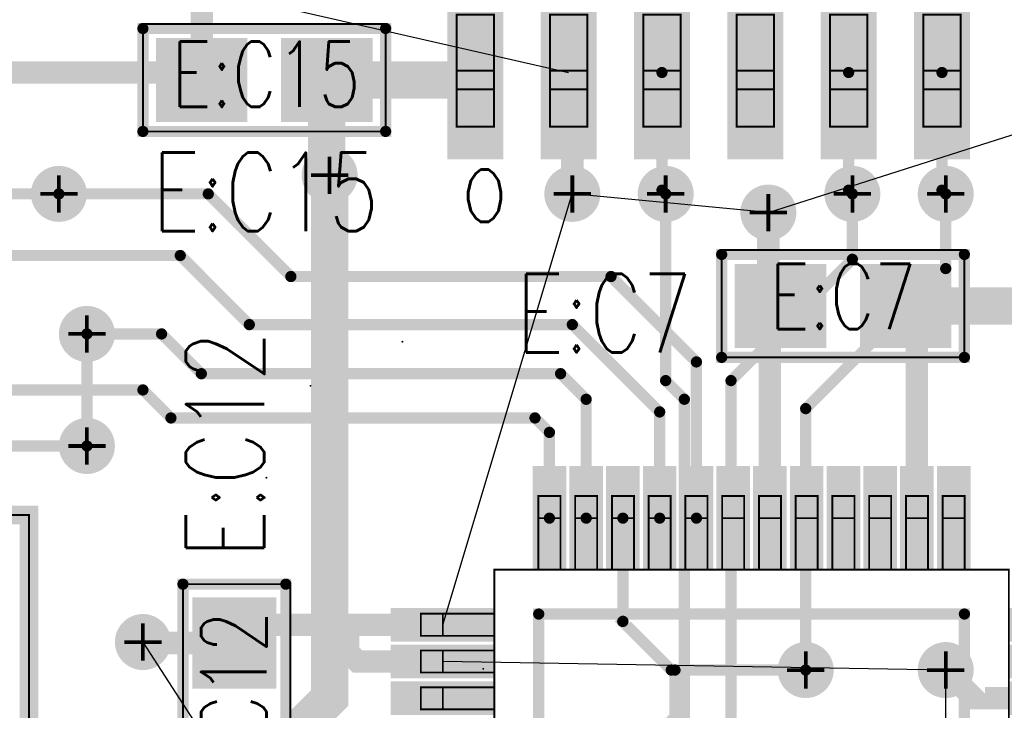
# Model space of a CAD drawing. Extents: x -7.2 to 18.3, y -5.6 to 10.9.
# Tile 33 of 112: x 3.073 to 3.601, y 0.499 to 0.869. Entities that reach past the tile are written whole.
import ezdxf
from ezdxf.enums import TextEntityAlignment as Align

# ---------------------------------------------------------------- set-up
doc = ezdxf.new("R2010")
doc.units = 0
for name, pattern in [('SIG_235', [2, 1, 1]), ('SIG_243', [2, 1, 1]), ('SIG_244', [2, 1, 1]), ('SIG_245', [2, 1, 1]), ('SIG_246', [2, 1, 1]), ('SIG_247', [2, 1, 1]), ('SIG_248', [2, 1, 1]), ('SIG_259', [2, 1, 1]), ('SIG_260', [2, 1, 1]), ('TRMIDX_1', [2, 1, 1]), ('TRMIDX_3', [2, 1, 1]), ('TRMIDX_5', [2, 1, 1]), ('TRMIDX_6', [2, 1, 1])]:
    doc.linetypes.add(name, pattern=pattern)
for name, color, linetype in [('ATTRIBUTE_123', 255, 'CONTINUOUS'), ('DIMENSION7_119', 254, 'CONTINUOUS'), ('DRIL_NPLTE_THRU_01', 16, 'CONTINUOUS'), ('DRIL_NPLTE_THRU_03', 146, 'CONTINUOUS'), ('DRIL_NPLTE_THRU_04', 176, 'CONTINUOUS'), ('DRIL_PLTE_THRU_01', 16, 'CONTINUOUS'), ('DRIL_PLTE_THRU_03', 146, 'CONTINUOUS'), ('DRIL_PLTE_THRU_04', 176, 'CONTINUOUS'), ('DRIL_SYMBOL', 254, 'CONTINUOUS'), ('LINK_00', 2, 'CONTINUOUS'), ('PADS_BOT', 5, 'CONTINUOUS'), ('PADS_INNER', 1, 'CONTINUOUS'), ('PADS_TOP', 1, 'CONTINUOUS'), ('PADS_XR_131', 3, 'CONTINUOUS'), ('PADS_XR_133', 254, 'CONTINUOUS'), ('PART_NAME_123', 255, 'CONTINUOUS'), ('PART_NAME_129', 2, 'CONTINUOUS'), ('PART_TOP_2DLINE_123', 255, 'CONTINUOUS'), ('PART_TOP_2DLINE_129', 2, 'CONTINUOUS'), ('TRACE_01', 1, 'CONTINUOUS'), ('TRACE_04', 5, 'CONTINUOUS'), ('VIAPTS', 56, 'CONTINUOUS')]:
    doc.layers.add(name, color=color, linetype=linetype)
doc.styles.add('W0$001', font='simplex', dxfattribs={"width": 0.75})
doc.styles.add('W0$006', font='simplex', dxfattribs={"width": 0.75})

# ---------------------------------------------------------------- blocks, each defined once
blk = doc.blocks.new('SMOOTH_0$01')
at = {"const_width": 0.005}
blk.add_lwpolyline([(-0.0025, 0, 1), (0.0025, 0, 1)], format="xyb", close=True, dxfattribs=at)
blk = doc.blocks.new('SMOOTH_0$001')
at = {"const_width": 0.0005}
blk.add_lwpolyline([(-0.00025, 0, 1), (0.00025, 0, 1)], format="xyb", close=True, dxfattribs=at)
blk = doc.blocks.new('PART_BODY_TOP_396')
at = {"layer": 'PART_TOP_2DLINE_123', "const_width": 0.01}
blk.add_lwpolyline([(-0.05, -0.05), (-0.05, 0.15), (0.65, 0.15), (0.65, -0.05), (-0.05, -0.05)], dxfattribs=at)
at = {"layer": 'PART_TOP_2DLINE_129', "const_width": 0.001}
blk.add_lwpolyline([(-0.05, -0.05), (-0.05, 0.15), (0.65, 0.15), (0.65, -0.05), (-0.05, -0.05)], dxfattribs=at)
at = {"layer": 'PART_TOP_2DLINE_123'}
blk.add_blockref('SMOOTH_0$01', (0.65, 0.15), dxfattribs=at)
at = {"layer": 'PART_TOP_2DLINE_129'}
blk.add_blockref('SMOOTH_0$001', (0.65, 0.15), dxfattribs=at)
blk = doc.blocks.new('SYM_TOP_69')
blk.add_blockref('PART_BODY_TOP_396', (0, 0))
blk = doc.blocks.new('PART_TOP_473')
blk.add_blockref('SYM_TOP_69', (0, 0))
blk = doc.blocks.new('SMOOTH_0$006')
at = {"const_width": 0.003}
blk.add_lwpolyline([(-0.0015, 0, 1), (0.0015, 0, 1)], format="xyb", close=True, dxfattribs=at)
blk = doc.blocks.new('PART_BODY_TOP_399')
at = {"layer": 'DIMENSION7_119', "linetype": 'TRMIDX_1', "const_width": 0.001}
blk.add_lwpolyline([(0.1437, -0.08465), (0.14373, -0.08465)], dxfattribs=at)
at = {"layer": 'DIMENSION7_119', "linetype": 'TRMIDX_5', "const_width": 0.001}
blk.add_lwpolyline([(0.25984, -0.18701), (0.25987, -0.18701)], dxfattribs=at)
at = {"layer": 'DIMENSION7_119', "linetype": 'TRMIDX_6', "const_width": 0.001}
blk.add_lwpolyline([(0.23622, -0.23622), (0.23625, -0.23622)], dxfattribs=at)
at = {"layer": 'DIMENSION7_119', "linetype": 'TRMIDX_3', "const_width": 0.001}
blk.add_lwpolyline([(0.18701, -0.25984), (0.18703, -0.25984)], dxfattribs=at)
at = {"layer": 'PART_TOP_2DLINE_123', "const_width": 0.006}
blk.add_lwpolyline([(-0.114, -0.114), (0.114, -0.114), (0.114, 0.114), (-0.105, 0.114), (-0.114, 0.105)], close=True, dxfattribs=at)
at = {"layer": 'PART_TOP_2DLINE_129', "const_width": 0.001}
for points in [[(-0.1378, -0.1378), (0.1378, -0.1378), (0.1378, 0.1378), (-0.1378, 0.1378)], [(0.17717, -0.06299), (0.1378, -0.06299), (0.1378, -0.0748), (0.17717, -0.0748)], [(0.16535, -0.06299), (0.1378, -0.06299), (0.1378, -0.0748), (0.16535, -0.0748)], [(0.17717, -0.08268), (0.1378, -0.08268), (0.1378, -0.09449), (0.17717, -0.09449)], [(0.16535, -0.08268), (0.1378, -0.08268), (0.1378, -0.09449), (0.16535, -0.09449)], [(0.17717, -0.10236), (0.1378, -0.10236), (0.1378, -0.11417), (0.17717, -0.11417)], [(0.16535, -0.10236), (0.1378, -0.10236), (0.1378, -0.11417), (0.16535, -0.11417)], [(-0.11417, -0.1378), (-0.11417, -0.17717), (-0.10236, -0.17717), (-0.10236, -0.1378)], [(-0.10236, -0.16535), (-0.10236, -0.1378), (-0.11417, -0.1378), (-0.11417, -0.16535)], [(-0.09449, -0.1378), (-0.09449, -0.17717), (-0.08268, -0.17717), (-0.08268, -0.1378)], [(-0.08268, -0.16535), (-0.08268, -0.1378), (-0.09449, -0.1378), (-0.09449, -0.16535)], [(-0.0748, -0.1378), (-0.0748, -0.17717), (-0.06299, -0.17717), (-0.06299, -0.1378)], [(-0.06299, -0.16535), (-0.06299, -0.1378), (-0.0748, -0.1378), (-0.0748, -0.16535)], [(-0.05512, -0.1378), (-0.05512, -0.17717), (-0.04331, -0.17717), (-0.04331, -0.1378)], [(-0.04331, -0.16535), (-0.04331, -0.1378), (-0.05512, -0.1378), (-0.05512, -0.16535)], [(-0.03543, -0.1378), (-0.03543, -0.17717), (-0.02362, -0.17717), (-0.02362, -0.1378)], [(-0.02362, -0.16535), (-0.02362, -0.1378), (-0.03543, -0.1378), (-0.03543, -0.16535)], [(-0.01575, -0.1378), (-0.01575, -0.17717), (-0.00394, -0.17717), (-0.00394, -0.1378)], [(-0.00394, -0.16535), (-0.00394, -0.1378), (-0.01575, -0.1378), (-0.01575, -0.16535)], [(0.00394, -0.1378), (0.00394, -0.17717), (0.01575, -0.17717), (0.01575, -0.1378)], [(0.01575, -0.16535), (0.01575, -0.1378), (0.00394, -0.1378), (0.00394, -0.16535)], [(0.02362, -0.1378), (0.02362, -0.17717), (0.03543, -0.17717), (0.03543, -0.1378)], [(0.03543, -0.16535), (0.03543, -0.1378), (0.02362, -0.1378), (0.02362, -0.16535)], [(0.04331, -0.1378), (0.04331, -0.17717), (0.05512, -0.17717), (0.05512, -0.1378)], [(0.05512, -0.16535), (0.05512, -0.1378), (0.04331, -0.1378), (0.04331, -0.16535)], [(0.06299, -0.1378), (0.06299, -0.17717), (0.0748, -0.17717), (0.0748, -0.1378)], [(0.0748, -0.16535), (0.0748, -0.1378), (0.06299, -0.1378), (0.06299, -0.16535)], [(0.08268, -0.1378), (0.08268, -0.17717), (0.09449, -0.17717), (0.09449, -0.1378)], [(0.09449, -0.16535), (0.09449, -0.1378), (0.08268, -0.1378), (0.08268, -0.16535)], [(0.10236, -0.1378), (0.10236, -0.17717), (0.11417, -0.17717), (0.11417, -0.1378)], [(0.11417, -0.16535), (0.11417, -0.1378), (0.10236, -0.1378), (0.10236, -0.16535)]]:
    blk.add_lwpolyline(points, close=True, dxfattribs=at)
at = {"layer": 'DIMENSION7_119'}
for p in [(0.1437, -0.08465), (0.14373, -0.08465), (0.25984, -0.18701), (0.25987, -0.18701), (0.23622, -0.23622), (0.23625, -0.23622), (0.18701, -0.25984), (0.18703, -0.25984)]:
    blk.add_blockref('SMOOTH_0$001', p, dxfattribs=at)
at = {"layer": 'PART_TOP_2DLINE_123'}
for p in [(-0.114, -0.114), (0.114, -0.114)]:
    blk.add_blockref('SMOOTH_0$006', p, dxfattribs=at)
at = {"layer": 'PART_TOP_2DLINE_129'}
for p in [(0.1378, -0.06299), (0.1378, -0.06299), (0.16535, -0.06299), (0.17717, -0.06299), (0.1378, -0.0748), (0.1378, -0.0748), (0.16535, -0.0748), (0.17717, -0.0748), (0.1378, -0.08268), (0.1378, -0.08268), (0.16535, -0.08268), (0.17717, -0.08268), (0.1378, -0.09449), (0.1378, -0.09449), (0.16535, -0.09449), (0.17717, -0.09449), (0.1378, -0.10236), (0.1378, -0.10236), (0.16535, -0.10236), (0.17717, -0.10236), (0.1378, -0.11417), (0.1378, -0.11417), (0.16535, -0.11417), (0.17717, -0.11417), (-0.11417, -0.1378), (-0.11417, -0.1378), (-0.10236, -0.1378), (-0.10236, -0.1378), (-0.09449, -0.1378), (-0.09449, -0.1378), (-0.08268, -0.1378), (-0.08268, -0.1378), (-0.0748, -0.1378), (-0.0748, -0.1378), (-0.06299, -0.1378), (-0.06299, -0.1378), (-0.05512, -0.1378), (-0.05512, -0.1378), (-0.04331, -0.1378), (-0.04331, -0.1378), (-0.03543, -0.1378), (-0.03543, -0.1378), (-0.02362, -0.1378), (-0.02362, -0.1378), (-0.01575, -0.1378), (-0.01575, -0.1378), (-0.00394, -0.1378), (-0.00394, -0.1378), (0.00394, -0.1378), (0.00394, -0.1378), (0.01575, -0.1378), (0.01575, -0.1378), (0.02362, -0.1378), (0.02362, -0.1378), (0.03543, -0.1378), (0.03543, -0.1378), (0.04331, -0.1378), (0.04331, -0.1378), (0.05512, -0.1378), (0.05512, -0.1378), (0.06299, -0.1378), (0.06299, -0.1378), (0.0748, -0.1378), (0.0748, -0.1378), (0.08268, -0.1378), (0.08268, -0.1378), (0.09449, -0.1378), (0.09449, -0.1378), (0.10236, -0.1378), (0.10236, -0.1378), (0.11417, -0.1378), (0.11417, -0.1378), (0.1378, -0.1378), (-0.11417, -0.16535), (-0.10236, -0.16535), (-0.09449, -0.16535), (-0.08268, -0.16535), (-0.0748, -0.16535), (-0.06299, -0.16535), (-0.05512, -0.16535), (-0.04331, -0.16535), (-0.03543, -0.16535), (-0.02362, -0.16535), (-0.01575, -0.16535), (-0.00394, -0.16535), (0.00394, -0.16535), (0.01575, -0.16535), (0.02362, -0.16535), (0.03543, -0.16535), (0.04331, -0.16535), (0.05512, -0.16535), (0.06299, -0.16535), (0.0748, -0.16535), (0.08268, -0.16535), (0.09449, -0.16535), (0.10236, -0.16535), (0.11417, -0.16535), (-0.11417, -0.17717), (-0.10236, -0.17717), (-0.09449, -0.17717), (-0.08268, -0.17717), (-0.0748, -0.17717), (-0.06299, -0.17717), (-0.05512, -0.17717), (-0.04331, -0.17717), (-0.03543, -0.17717), (-0.02362, -0.17717), (-0.01575, -0.17717), (-0.00394, -0.17717), (0.00394, -0.17717), (0.01575, -0.17717), (0.02362, -0.17717), (0.03543, -0.17717), (0.04331, -0.17717), (0.05512, -0.17717), (0.06299, -0.17717), (0.0748, -0.17717), (0.08268, -0.17717), (0.09449, -0.17717), (0.10236, -0.17717), (0.11417, -0.17717)]:
    blk.add_blockref('SMOOTH_0$001', p, dxfattribs=at)
blk = doc.blocks.new('DRIL_HOLE_0')
blk.add_lwpolyline([(0, 0, 1), (0, 0, 1)], format="xyb", close=True)
blk = doc.blocks.new('PAD_1')
blk.add_lwpolyline([(0, 0, 1), (0, 0, 1)], format="xyb", close=True)
blk = doc.blocks.new('PAD_146')
at = {"const_width": 0.018}
blk.add_lwpolyline([(-0.028, 0), (0.028, 0)], dxfattribs=at)
blk = doc.blocks.new('PAD_147')
at = {"const_width": 0.012}
blk.add_lwpolyline([(-0.025, 0), (0.025, 0)], dxfattribs=at)
blk = doc.blocks.new('STK_TOP_85')
at = {"layer": 'DRIL_NPLTE_THRU_01'}
blk.add_blockref('DRIL_HOLE_0', (0, 0), dxfattribs=at)
at = {"layer": 'DRIL_NPLTE_THRU_03'}
blk.add_blockref('DRIL_HOLE_0', (0, 0), dxfattribs=at)
at = {"layer": 'DRIL_NPLTE_THRU_04'}
blk.add_blockref('DRIL_HOLE_0', (0, 0), dxfattribs=at)
at = {"layer": 'PADS_BOT'}
blk.add_blockref('PAD_1', (0, 0), dxfattribs=at)
at = {"layer": 'PADS_INNER'}
blk.add_blockref('PAD_1', (0, 0), dxfattribs=at)
at = {"layer": 'PADS_TOP'}
blk.add_blockref('PAD_147', (0, 0), dxfattribs=at)
at = {"layer": 'PADS_XR_131'}
blk.add_blockref('PAD_146', (0, 0), dxfattribs=at)
at = {"layer": 'PADS_XR_133'}
blk.add_blockref('PAD_147', (0, 0), dxfattribs=at)
blk = doc.blocks.new('STK_TOP_86')
at = {"layer": 'DRIL_NPLTE_THRU_01'}
blk.add_blockref('DRIL_HOLE_0', (0, 0), dxfattribs=at)
at = {"layer": 'DRIL_NPLTE_THRU_03'}
blk.add_blockref('DRIL_HOLE_0', (0, 0), dxfattribs=at)
at = {"layer": 'DRIL_NPLTE_THRU_04'}
blk.add_blockref('DRIL_HOLE_0', (0, 0), dxfattribs=at)
at = {"layer": 'PADS_BOT'}
blk.add_blockref('PAD_1', (0, 0), dxfattribs=at)
at = {"layer": 'PADS_INNER'}
blk.add_blockref('PAD_1', (0, 0), dxfattribs=at)
at = {"layer": 'PADS_TOP', "rotation": 90}
blk.add_blockref('PAD_147', (0, 0), dxfattribs=at)
at = {"layer": 'PADS_XR_131', "rotation": 90}
blk.add_blockref('PAD_146', (0, 0), dxfattribs=at)
at = {"layer": 'PADS_XR_133', "rotation": 90}
blk.add_blockref('PAD_147', (0, 0), dxfattribs=at)
blk = doc.blocks.new('SYM_TOP_72')
for name, p in [('PART_BODY_TOP_399', (0, 0)), ('STK_TOP_85', (-0.16535, -0.0689)), ('STK_TOP_85', (0.16535, -0.0689)), ('STK_TOP_85', (-0.16535, -0.08858)), ('STK_TOP_85', (0.16535, -0.08858)), ('STK_TOP_85', (-0.16535, -0.10827)), ('STK_TOP_85', (0.16535, -0.10827)), ('STK_TOP_86', (-0.10827, -0.16535)), ('STK_TOP_86', (-0.08858, -0.16535)), ('STK_TOP_86', (-0.0689, -0.16535)), ('STK_TOP_86', (-0.04921, -0.16535)), ('STK_TOP_86', (-0.02953, -0.16535)), ('STK_TOP_86', (-0.00984, -0.16535)), ('STK_TOP_86', (0.00984, -0.16535)), ('STK_TOP_86', (0.02953, -0.16535)), ('STK_TOP_86', (0.04921, -0.16535)), ('STK_TOP_86', (0.0689, -0.16535)), ('STK_TOP_86', (0.08858, -0.16535)), ('STK_TOP_86', (0.10827, -0.16535))]:
    blk.add_blockref(name, p)
blk = doc.blocks.new('PART_TOP_477')
blk.add_blockref('SYM_TOP_72', (0, 0))
blk = doc.blocks.new('PART_BODY_TOP_402')
at = {"layer": 'PART_TOP_2DLINE_129', "const_width": 0.001}
for points in [[(-0.185, -0.15), (-0.185, -0.21), (-0.165, -0.21), (-0.165, -0.15)], [(-0.135, -0.15), (-0.135, -0.21), (-0.115, -0.21), (-0.115, -0.15)], [(-0.085, -0.15), (-0.085, -0.21), (-0.065, -0.21), (-0.065, -0.15)], [(-0.035, -0.15), (-0.035, -0.21), (-0.015, -0.21), (-0.015, -0.15)], [(0.015, -0.15), (0.015, -0.21), (0.035, -0.21), (0.035, -0.15)], [(0.065, -0.15), (0.065, -0.21), (0.085, -0.21), (0.085, -0.15)], [(-0.185, -0.18), (-0.165, -0.18), (-0.165, -0.19), (-0.185, -0.19)], [(-0.135, -0.18), (-0.115, -0.18), (-0.115, -0.19), (-0.135, -0.19)], [(-0.085, -0.18), (-0.065, -0.18), (-0.065, -0.19), (-0.085, -0.19)], [(-0.035, -0.18), (-0.015, -0.18), (-0.015, -0.19), (-0.035, -0.19)], [(0.015, -0.18), (0.035, -0.18), (0.035, -0.19), (0.015, -0.19)], [(0.065, -0.18), (0.085, -0.18), (0.085, -0.19), (0.065, -0.19)]]:
    blk.add_lwpolyline(points, close=True, dxfattribs=at)
at = {"layer": 'PART_TOP_2DLINE_129'}
for p in [(-0.185, -0.18), (-0.165, -0.18), (-0.135, -0.18), (-0.115, -0.18), (-0.085, -0.18), (-0.065, -0.18), (-0.035, -0.18), (-0.015, -0.18), (0.015, -0.18), (0.035, -0.18), (0.065, -0.18), (0.085, -0.18), (-0.185, -0.19), (-0.165, -0.19), (-0.135, -0.19), (-0.115, -0.19), (-0.085, -0.19), (-0.065, -0.19), (-0.035, -0.19), (-0.015, -0.19), (0.015, -0.19), (0.035, -0.19), (0.065, -0.19), (0.085, -0.19), (-0.185, -0.21), (-0.165, -0.21), (-0.135, -0.21), (-0.115, -0.21), (-0.085, -0.21), (-0.065, -0.21), (-0.035, -0.21), (-0.015, -0.21), (0.015, -0.21), (0.035, -0.21), (0.065, -0.21), (0.085, -0.21)]:
    blk.add_blockref('SMOOTH_0$001', p, dxfattribs=at)
blk = doc.blocks.new('PAD_148')
at = {"const_width": 0.03}
blk.add_lwpolyline([(-0.0465, 0), (0.0465, 0)], dxfattribs=at)
blk = doc.blocks.new('PAD_149')
at = {"const_width": 0.024}
blk.add_lwpolyline([(-0.0435, 0), (0.0435, 0)], dxfattribs=at)
blk = doc.blocks.new('STK_TOP_88')
at = {"layer": 'DRIL_NPLTE_THRU_01'}
blk.add_blockref('DRIL_HOLE_0', (0, 0), dxfattribs=at)
at = {"layer": 'DRIL_NPLTE_THRU_03'}
blk.add_blockref('DRIL_HOLE_0', (0, 0), dxfattribs=at)
at = {"layer": 'DRIL_NPLTE_THRU_04'}
blk.add_blockref('DRIL_HOLE_0', (0, 0), dxfattribs=at)
at = {"layer": 'PADS_BOT'}
blk.add_blockref('PAD_1', (0, 0), dxfattribs=at)
at = {"layer": 'PADS_INNER'}
blk.add_blockref('PAD_1', (0, 0), dxfattribs=at)
at = {"layer": 'PADS_TOP', "rotation": 90}
blk.add_blockref('PAD_149', (0, 0), dxfattribs=at)
at = {"layer": 'PADS_XR_131', "rotation": 90}
blk.add_blockref('PAD_148', (0, 0), dxfattribs=at)
at = {"layer": 'PADS_XR_133', "rotation": 90}
blk.add_blockref('PAD_149', (0, 0), dxfattribs=at)
blk = doc.blocks.new('SYM_TOP_75')
for name, p in [('PART_BODY_TOP_402', (0, 0)), ('STK_TOP_88', (-0.175, -0.181)), ('STK_TOP_88', (-0.125, -0.181)), ('STK_TOP_88', (-0.075, -0.181)), ('STK_TOP_88', (-0.025, -0.181)), ('STK_TOP_88', (0.025, -0.181)), ('STK_TOP_88', (0.075, -0.181))]:
    blk.add_blockref(name, p)
blk = doc.blocks.new('PART_TOP_480')
blk.add_blockref('SYM_TOP_75', (0, 0))
at = {"layer": 'ATTRIBUTE_123', "style": 'W0$006', "width": 0.75}
blk.add_text('o', height=0.042, dxfattribs=at).set_placement((-0.17, -0.24), align=Align.MIDDLE_CENTER)
blk = doc.blocks.new('PART_BODY_TOP_404')
at = {"layer": 'PART_TOP_2DLINE_123', "const_width": 0.006}
blk.add_lwpolyline([(-0.065, -0.02756), (0.065, -0.02756), (0.065, 0.02756), (-0.065, 0.02756)], close=True, dxfattribs=at)
at = {"layer": 'PART_TOP_2DLINE_129', "const_width": 0.001}
blk.add_lwpolyline([(-0.065, -0.03), (0.065, -0.03), (0.065, 0.02756), (-0.065, 0.02756)], close=True, dxfattribs=at)
at = {"layer": 'PART_TOP_2DLINE_123'}
for p in [(-0.065, 0.02756), (0.065, 0.02756), (-0.065, -0.02756), (0.065, -0.02756)]:
    blk.add_blockref('SMOOTH_0$006', p, dxfattribs=at)
at = {"layer": 'PART_TOP_2DLINE_129'}
for p in [(-0.065, 0.02756), (0.065, 0.02756), (-0.065, -0.03), (0.065, -0.03)]:
    blk.add_blockref('SMOOTH_0$001', p, dxfattribs=at)
blk = doc.blocks.new('PAD_46')
at = {"const_width": 0.045}
blk.add_lwpolyline([(-0.0245, 0), (0.0245, 0)], dxfattribs=at)
blk = doc.blocks.new('PAD_47')
at = {"const_width": 0.039}
blk.add_lwpolyline([(-0.0215, 0), (0.0215, 0)], dxfattribs=at)
blk = doc.blocks.new('STK_TOP_14')
at = {"layer": 'DRIL_PLTE_THRU_01'}
blk.add_blockref('DRIL_HOLE_0', (0, 0), dxfattribs=at)
at = {"layer": 'DRIL_PLTE_THRU_03'}
blk.add_blockref('DRIL_HOLE_0', (0, 0), dxfattribs=at)
at = {"layer": 'DRIL_PLTE_THRU_04'}
blk.add_blockref('DRIL_HOLE_0', (0, 0), dxfattribs=at)
at = {"layer": 'PADS_BOT'}
blk.add_blockref('PAD_1', (0, 0), dxfattribs=at)
at = {"layer": 'PADS_INNER'}
blk.add_blockref('PAD_1', (0, 0), dxfattribs=at)
at = {"layer": 'PADS_TOP'}
blk.add_blockref('PAD_47', (0, 0), dxfattribs=at)
at = {"layer": 'PADS_XR_131'}
blk.add_blockref('PAD_46', (0, 0), dxfattribs=at)
at = {"layer": 'PADS_XR_133'}
blk.add_blockref('PAD_47', (0, 0), dxfattribs=at)
blk = doc.blocks.new('SYM_TOP_77')
for name, p in [('PART_BODY_TOP_404', (0, 0)), ('STK_TOP_14', (-0.0335, 0)), ('STK_TOP_14', (0.0335, 0))]:
    blk.add_blockref(name, p)
blk = doc.blocks.new('PART_TOP_485')
blk.add_blockref('SYM_TOP_77', (0, 0))
at = {"layer": 'PART_NAME_123', "style": 'W0$006', "width": 0.75}
blk.add_text('E:C12', height=0.042, dxfattribs=at).set_placement((0.079, -0.016))
at = {"layer": 'PART_NAME_129', "style": 'W0$001', "width": 0.75}
blk.add_text('E:C12', height=0.035, dxfattribs=at).set_placement((0, 0.00033), align=Align.MIDDLE_CENTER)
blk = doc.blocks.new('PART_TOP_487')
blk.add_blockref('SYM_TOP_77', (0, 0))
at = {"layer": 'PART_NAME_123', "style": 'W0$006', "width": 0.75}
blk.add_text('E:C15', height=0.042, rotation=180, dxfattribs=at).set_placement((0.0601, 0.0809))
at = {"layer": 'PART_NAME_129', "style": 'W0$001', "width": 0.75}
blk.add_text('E:C15', height=0.035, rotation=180, dxfattribs=at).set_placement((-0.0009, -0.0031), align=Align.MIDDLE_CENTER)
blk = doc.blocks.new('PART_TOP_497')
blk.add_blockref('SYM_TOP_77', (0, 0))
at = {"layer": 'PART_NAME_123', "style": 'W0$006', "width": 0.75}
blk.add_text('E:C7', height=0.042, rotation=180, dxfattribs=at).set_placement((0.1751, 0.0249))
at = {"layer": 'PART_NAME_129', "style": 'W0$001', "width": 0.75}
blk.add_text('E:C7', height=0.035, rotation=180, dxfattribs=at).set_placement((0.0001, -0.0051), align=Align.MIDDLE_CENTER)
blk = doc.blocks.new('SMOOTH_0$012')
at = {"const_width": 0.006}
blk.add_lwpolyline([(-0.003, 0, 1), (0.003, 0, 1)], format="xyb", close=True, dxfattribs=at)
blk = doc.blocks.new('SMOOTH_0$02')
at = {"const_width": 0.01}
blk.add_lwpolyline([(-0.005, 0, 1), (0.005, 0, 1)], format="xyb", close=True, dxfattribs=at)
blk = doc.blocks.new('DRIL_SYMBOL_0$013')
at = {"layer": 'DRIL_SYMBOL', "const_width": 0.002}
for points in [[(0, -0.01), (0, 0.01)], [(-0.01, 0), (0.01, 0)]]:
    blk.add_lwpolyline(points, dxfattribs=at)
blk = doc.blocks.new('DRIL_HOLE_0$013')
at = {"const_width": 0.0065}
blk.add_lwpolyline([(-0.00325, 0, 1), (0.00325, 0, 1)], format="xyb", close=True, dxfattribs=at)
blk.add_blockref('DRIL_SYMBOL_0$013', (0, 0))
blk = doc.blocks.new('PAD_190')
at = {"const_width": 0.015}
blk.add_lwpolyline([(0, -0.0075, 1), (0, 0.0075, 1)], format="xyb", close=True, dxfattribs=at)
blk = doc.blocks.new('STK_TOP_5')
at = {"layer": 'DRIL_PLTE_THRU_01'}
blk.add_blockref('DRIL_HOLE_0$013', (0, 0), dxfattribs=at)
at = {"layer": 'DRIL_PLTE_THRU_03'}
blk.add_blockref('DRIL_HOLE_0$013', (0, 0), dxfattribs=at)
at = {"layer": 'DRIL_PLTE_THRU_04'}
blk.add_blockref('DRIL_HOLE_0$013', (0, 0), dxfattribs=at)
at = {"layer": 'PADS_BOT'}
blk.add_blockref('PAD_190', (0, 0), dxfattribs=at)
at = {"layer": 'PADS_INNER'}
blk.add_blockref('PAD_190', (0, 0), dxfattribs=at)
at = {"layer": 'PADS_TOP'}
blk.add_blockref('PAD_190', (0, 0), dxfattribs=at)
blk = doc.blocks.new('SYM_TOP_3')
blk.add_blockref('STK_TOP_5', (0, 0))

msp = doc.modelspace()

# ---------------------------------------------------------------- linework, layer by layer
at = {"layer": 'LINK_00', "linetype": 'SIG_235'}
for p, q in [((3.1702, 0.8859), (3.3672, 0.8409)), ((3.4742, 0.7659), (3.7092, 0.8409)), ((3.29985, 0.54517), (3.3692, 0.7759)), ((3.4742, 0.7659), (3.3692, 0.7759)), ((3.1392, 0.5359), (3.2492, 0.3659)), ((3.5692, 0.5209), (3.29985, 0.52548)), ((3.5692, 0.4709), (3.5692, 0.5209))]:
    msp.add_line(p, q, dxfattribs=at)
at = {"layer": 'TRACE_01', "linetype": 'SIG_246'}
for points, const_width in [([(3.3172, 0.8409), (3.3172, 0.921), (3.3322, 0.936)], 0.02), ([(3.2377, 0.8369), (3.3132, 0.8369), (3.3172, 0.8409)], 0.02), ([(3.5477, 0.7159), (3.6242, 0.7159), (3.6242, 0.7609), (3.6172, 0.7659), (3.6172, 0.8409)], 0.02), ([(3.2392, 0.7859), (3.2377, 0.7874), (3.2377, 0.8369)], 0.02), ([(3.55378, 0.70982), (3.5477, 0.7159)], 0.02), ([(3.55378, 0.60225), (3.55378, 0.70982)], 0.012)]:
    msp.add_lwpolyline(points, dxfattribs=dict(at, const_width=const_width))
at = {"layer": 'TRACE_01', "linetype": 'SIG_235', "const_width": 0.012}
for points in [[(3.1707, 0.8369), (3.1707, 0.8854), (3.1702, 0.8859)], [(3.1707, 0.8369), (3.1667, 0.8409), (3.0392, 0.8409)], [(3.3692, 0.7759), (3.3692, 0.8409), (3.3672, 0.8409)], [(3.4807, 0.7159), (3.4742, 0.7159), (3.4742, 0.7659)], [(3.47504, 0.60225), (3.47504, 0.71024), (3.4807, 0.7159)], [(3.1882, 0.5354), (3.19797, 0.54517), (3.2492, 0.54517)], [(3.29985, 0.52548), (3.2542, 0.52548), (3.2492, 0.53048), (3.2492, 0.54517), (3.29985, 0.54517)], [(3.29985, 0.54517), (3.2492, 0.54517)], [(3.1882, 0.5354), (3.1397, 0.5354), (3.1392, 0.5359)], [(3.63055, 0.5058), (3.5842, 0.5058), (3.5842, 0.5059), (3.5692, 0.5209)]]:
    msp.add_lwpolyline(points, dxfattribs=at)
at = {"layer": 'TRACE_01', "linetype": 'SIG_260', "const_width": 0.006}
msp.add_lwpolyline([(3.4192, 0.7759), (3.4172, 0.7779), (3.4172, 0.8409)], dxfattribs=at)
at = {"layer": 'TRACE_01', "linetype": 'SIG_259', "const_width": 0.006}
msp.add_lwpolyline([(3.5192, 0.7759), (3.5172, 0.7779), (3.5172, 0.8409)], dxfattribs=at)
at = {"layer": 'TRACE_01', "linetype": 'SIG_247', "const_width": 0.006}
for points in [[(3.5692, 0.7759), (3.5672, 0.7779), (3.5672, 0.8409)], [(3.3092, 0.2809), (3.3492, 0.3209), (3.3492, 0.4209), (3.4242, 0.4959), (3.4242, 0.5209), (3.4222, 0.5209), (3.3962, 0.5469), (3.3963, 0.547), (3.3963, 0.60225)], [(3.3492, 0.3209), (3.3492, 0.4209), (3.4242, 0.4959), (3.4242, 0.5209), (3.4942, 0.5209)]]:
    msp.add_lwpolyline(points, dxfattribs=at)
at = {"layer": 'TRACE_01', "linetype": 'SIG_244', "const_width": 0.006}
msp.add_lwpolyline([(3.43567, 0.60225), (3.43567, 0.6859), (3.38994, 0.73164), (3.21846, 0.73164), (3.1742, 0.7759), (3.0942, 0.7759)], dxfattribs=at)
at = {"layer": 'TRACE_01', "linetype": 'SIG_243', "const_width": 0.006}
msp.add_lwpolyline([(3.41599, 0.60225), (3.41599, 0.65911), (3.3692, 0.7059), (3.1962, 0.7059), (3.1592, 0.7429), (2.9652, 0.7429), (2.9392, 0.7689)], dxfattribs=at)
at = {"layer": 'TRACE_01', "linetype": 'SIG_245', "const_width": 0.006}
for points in [[(3.37662, 0.60225), (3.37662, 0.6659), (3.36291, 0.67961), (3.17049, 0.67961), (3.1492, 0.7009), (3.1092, 0.7009)], [(2.7892, 0.6409), (3.1092, 0.6409)]]:
    msp.add_lwpolyline(points, dxfattribs=at)
at = {"layer": 'TRACE_01', "linetype": 'SIG_248', "const_width": 0.006}
msp.add_lwpolyline([(3.35693, 0.60225), (3.35693, 0.64817), (3.3492, 0.6559), (3.1542, 0.6559), (3.1392, 0.6709), (2.9742, 0.6709)], dxfattribs=at)
at = {"layer": 'TRACE_04', "linetype": 'SIG_244', "const_width": 0.006}
msp.add_lwpolyline([(2.8392, 0.7159), (2.8392, 0.7709), (2.8742, 0.8059), (2.9842, 0.8059), (3.0142, 0.7759), (3.0942, 0.7759)], dxfattribs=at)
at = {"layer": 'TRACE_04', "linetype": 'SIG_246', "const_width": 0.02}
msp.add_lwpolyline([(3.1442, 0.4709), (3.2042, 0.4709), (3.2392, 0.5059), (3.2392, 0.7859)], dxfattribs=at)
at = {"layer": 'TRACE_04', "linetype": 'SIG_260', "const_width": 0.006}
msp.add_lwpolyline([(3.4192, 0.7759), (3.4192, 0.6759), (3.4292, 0.6659), (3.4292, 0.3959)], dxfattribs=at)
at = {"layer": 'TRACE_04', "linetype": 'SIG_259', "const_width": 0.006}
for points in [[(3.4542, 0.6759), (3.5192, 0.7409), (3.5192, 0.7759)], [(3.4542, 0.6759), (3.4542, 0.4659), (3.4792, 0.4409)]]:
    msp.add_lwpolyline(points, dxfattribs=at)
at = {"layer": 'TRACE_04', "linetype": 'SIG_247', "const_width": 0.006}
msp.add_lwpolyline([(3.4942, 0.5209), (3.4942, 0.6609), (3.5692, 0.7359), (3.5692, 0.7759)], dxfattribs=at)
at = {"layer": 'TRACE_04', "linetype": 'SIG_245', "const_width": 0.006}
msp.add_lwpolyline([(3.1092, 0.6409), (3.1092, 0.7009)], dxfattribs=at)

# ---------------------------------------------------------------- block references
for name, p in [('PART_TOP_480', (3.4922, 1.0219)), ('PART_TOP_473', (2.4282, 0.4539))]:
    msp.add_blockref(name, p)
for name, p, rotation in [('PART_TOP_487', (3.2042, 0.8369), 180), ('PART_TOP_497', (3.5142, 0.7159), 180), ('PART_TOP_477', (3.4652, 0.4369), 180), ('PART_TOP_485', (3.1882, 0.5019), 90)]:
    msp.add_blockref(name, p, dxfattribs=dict(rotation=rotation))
at = {"layer": 'TRACE_01'}
for name, p in [('SMOOTH_0$02', (3.3172, 0.8409)), ('SMOOTH_0$02', (3.3172, 0.8409)), ('SMOOTH_0$012', (3.1667, 0.8409)), ('SMOOTH_0$02', (3.2377, 0.8369)), ('SMOOTH_0$02', (3.2377, 0.8369)), ('SMOOTH_0$02', (3.3132, 0.8369)), ('SMOOTH_0$012', (3.3672, 0.8409)), ('SMOOTH_0$012', (3.3692, 0.8409)), ('SMOOTH_0$006', (3.4172, 0.8409)), ('SMOOTH_0$006', (3.5172, 0.8409)), ('SMOOTH_0$006', (3.5672, 0.8409)), ('SMOOTH_0$012', (3.1707, 0.8369)), ('SMOOTH_0$012', (3.1707, 0.8369)), ('SMOOTH_0$02', (3.2377, 0.7874)), ('SMOOTH_0$02', (3.2392, 0.7859)), ('SMOOTH_0$012', (3.3692, 0.7759)), ('SMOOTH_0$006', (3.4172, 0.7779)), ('SMOOTH_0$006', (3.5172, 0.7779)), ('SMOOTH_0$006', (3.5672, 0.7779)), ('SMOOTH_0$006', (3.0942, 0.7759)), ('SMOOTH_0$006', (3.1742, 0.7759)), ('SMOOTH_0$006', (3.4192, 0.7759)), ('SMOOTH_0$006', (3.5192, 0.7759)), ('SMOOTH_0$006', (3.5692, 0.7759)), ('SMOOTH_0$012', (3.4742, 0.7659)), ('SMOOTH_0$006', (3.1592, 0.7429)), ('SMOOTH_0$006', (3.21846, 0.73164)), ('SMOOTH_0$006', (3.38994, 0.73164)), ('SMOOTH_0$02', (3.5477, 0.7159)), ('SMOOTH_0$02', (3.5477, 0.7159)), ('SMOOTH_0$012', (3.4742, 0.7159)), ('SMOOTH_0$012', (3.4807, 0.7159)), ('SMOOTH_0$012', (3.4807, 0.7159)), ('SMOOTH_0$02', (3.55378, 0.70982)), ('SMOOTH_0$012', (3.47504, 0.71024)), ('SMOOTH_0$012', (3.55378, 0.70982)), ('SMOOTH_0$006', (3.1962, 0.7059)), ('SMOOTH_0$006', (3.3692, 0.7059)), ('SMOOTH_0$006', (3.1092, 0.7009)), ('SMOOTH_0$006', (3.1492, 0.7009)), ('SMOOTH_0$006', (3.43567, 0.6859)), ('SMOOTH_0$006', (3.17049, 0.67961)), ('SMOOTH_0$006', (3.36291, 0.67961)), ('SMOOTH_0$006', (3.1392, 0.6709)), ('SMOOTH_0$006', (3.37662, 0.6659)), ('SMOOTH_0$006', (3.41599, 0.65911)), ('SMOOTH_0$006', (3.1542, 0.6559)), ('SMOOTH_0$006', (3.3492, 0.6559)), ('SMOOTH_0$006', (3.35693, 0.64817)), ('SMOOTH_0$006', (3.1092, 0.6409)), ('SMOOTH_0$012', (3.47504, 0.60225)), ('SMOOTH_0$012', (3.55378, 0.60225)), ('SMOOTH_0$006', (3.35693, 0.60225)), ('SMOOTH_0$006', (3.37662, 0.60225)), ('SMOOTH_0$006', (3.3963, 0.60225)), ('SMOOTH_0$006', (3.41599, 0.60225)), ('SMOOTH_0$006', (3.43567, 0.60225)), ('SMOOTH_0$012', (3.19797, 0.54517)), ('SMOOTH_0$012', (3.2492, 0.54517)), ('SMOOTH_0$012', (3.2492, 0.54517)), ('SMOOTH_0$012', (3.2492, 0.54517)), ('SMOOTH_0$012', (3.29985, 0.54517)), ('SMOOTH_0$012', (3.29985, 0.54517)), ('SMOOTH_0$006', (3.3962, 0.5469)), ('SMOOTH_0$006', (3.3963, 0.547)), ('SMOOTH_0$012', (3.1392, 0.5359)), ('SMOOTH_0$012', (3.1397, 0.5354)), ('SMOOTH_0$012', (3.1882, 0.5354)), ('SMOOTH_0$012', (3.1882, 0.5354)), ('SMOOTH_0$012', (3.2492, 0.53048)), ('SMOOTH_0$012', (3.2542, 0.52548)), ('SMOOTH_0$012', (3.29985, 0.52548)), ('SMOOTH_0$006', (3.4222, 0.5209)), ('SMOOTH_0$006', (3.4242, 0.5209)), ('SMOOTH_0$006', (3.4242, 0.5209)), ('SMOOTH_0$006', (3.4942, 0.5209)), ('SMOOTH_0$012', (3.5692, 0.5209)), ('SMOOTH_0$012', (3.5842, 0.5059)), ('SMOOTH_0$012', (3.5842, 0.5058))]:
    msp.add_blockref(name, p, dxfattribs=at)
at = {"layer": 'TRACE_04'}
for name, p in [('SMOOTH_0$02', (3.2392, 0.7859)), ('SMOOTH_0$006', (3.0942, 0.7759)), ('SMOOTH_0$006', (3.4192, 0.7759)), ('SMOOTH_0$006', (3.5192, 0.7759)), ('SMOOTH_0$006', (3.5692, 0.7759)), ('SMOOTH_0$006', (3.5192, 0.7409)), ('SMOOTH_0$006', (3.5692, 0.7359)), ('SMOOTH_0$006', (3.1092, 0.7009)), ('SMOOTH_0$006', (3.4192, 0.6759)), ('SMOOTH_0$006', (3.4542, 0.6759)), ('SMOOTH_0$006', (3.4542, 0.6759)), ('SMOOTH_0$006', (3.4292, 0.6659)), ('SMOOTH_0$006', (3.4942, 0.6609)), ('SMOOTH_0$006', (3.1092, 0.6409)), ('SMOOTH_0$006', (3.4942, 0.5209)), ('SMOOTH_0$02', (3.2392, 0.5059))]:
    msp.add_blockref(name, p, dxfattribs=at)
at = {"layer": 'VIAPTS', "linetype": 'SIG_246'}
msp.add_blockref('SYM_TOP_3', (3.2392, 0.7859), dxfattribs=at)
at = {"layer": 'VIAPTS', "linetype": 'SIG_244'}
msp.add_blockref('SYM_TOP_3', (3.0942, 0.7759), dxfattribs=at)
at = {"layer": 'VIAPTS', "linetype": 'SIG_235'}
for p in [(3.3692, 0.7759), (3.4742, 0.7659), (3.1392, 0.5359), (3.5692, 0.5209)]:
    msp.add_blockref('SYM_TOP_3', p, dxfattribs=at)
at = {"layer": 'VIAPTS', "linetype": 'SIG_260'}
msp.add_blockref('SYM_TOP_3', (3.4192, 0.7759), dxfattribs=at)
at = {"layer": 'VIAPTS', "linetype": 'SIG_259'}
msp.add_blockref('SYM_TOP_3', (3.5192, 0.7759), dxfattribs=at)
at = {"layer": 'VIAPTS', "linetype": 'SIG_247'}
for p in [(3.5692, 0.7759), (3.4942, 0.5209)]:
    msp.add_blockref('SYM_TOP_3', p, dxfattribs=at)
at = {"layer": 'VIAPTS', "linetype": 'SIG_245'}
for p in [(3.1092, 0.7009), (3.1092, 0.6409)]:
    msp.add_blockref('SYM_TOP_3', p, dxfattribs=at)

doc.saveas('drawing.dxf')
